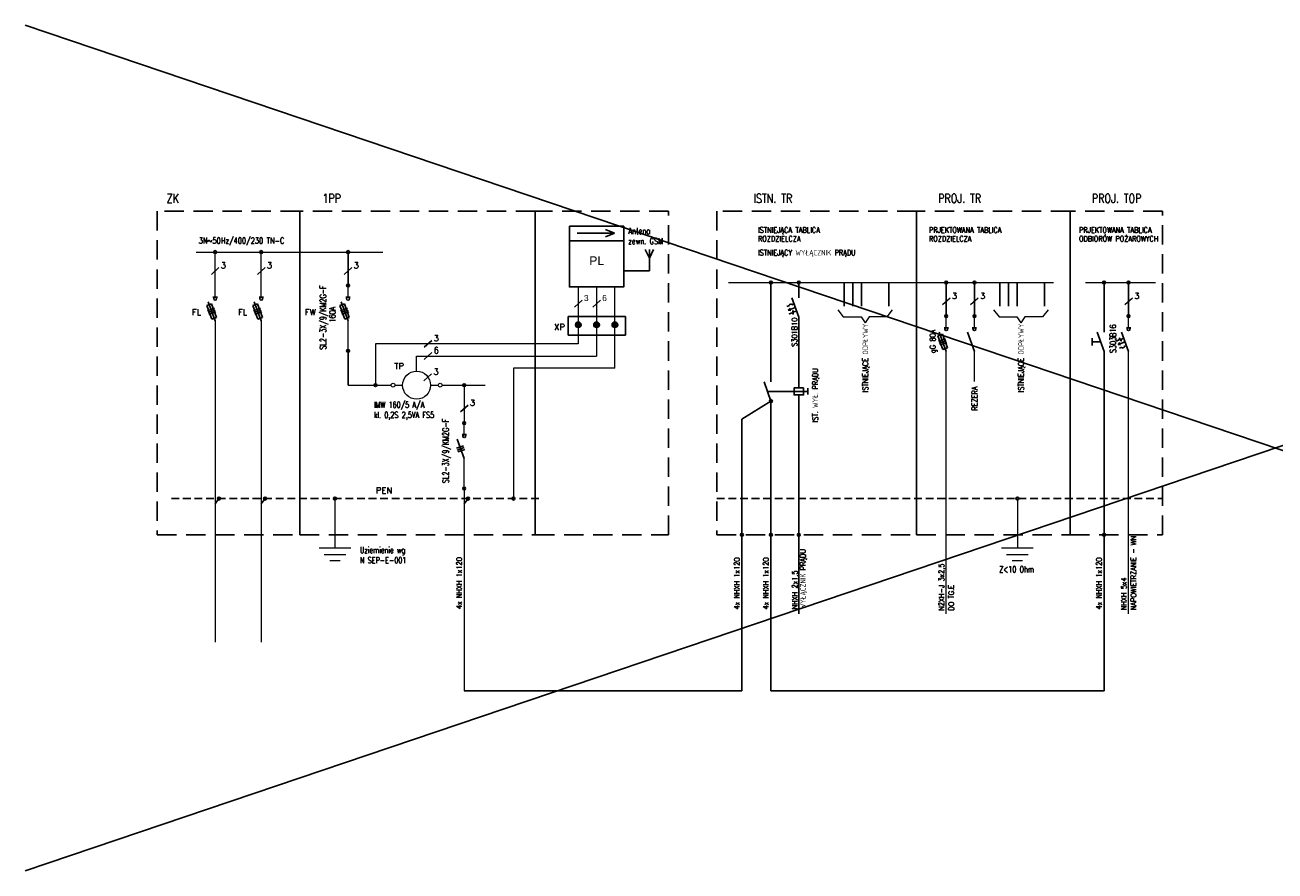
# Model space of a CAD drawing. Header units: millimetres. Extents: x 90978 to 249627, y -61724 to -25992.
# Tile 2 of 21: x 117606 to 121711, y -47714 to -44938. Entities that reach past the tile are written whole.
import ezdxf
from ezdxf.enums import TextEntityAlignment as Align

# ---------------------------------------------------------------- set-up
doc = ezdxf.new("R2010")
doc.units = ezdxf.units.MM
doc.linetypes.add('DASHED', pattern=[19.05, 12.7, -6.35])
for name, color, linetype in [('E_0', 4, 'Continuous'), ('E_CIENKO', 1, 'Continuous'), ('E_LINIA', 4, 'Continuous'), ('E_OBRYS', 1, 'DASHED'), ('E_ODN', 1, 'Continuous'), ('E_OPIS', 2, 'Continuous'), ('E_OSP', 2, 'Continuous'), ('E_SREDNIO', 180, 'Continuous'), ('E_WYMIAR', 1, 'Continuous')]:
    doc.layers.add(name, color=color, linetype=linetype)
doc.layers.add('w0', color=8, linetype='Continuous', lineweight=20)
doc.styles.add('ROMANS', font='romans.shx', dxfattribs={"width": 0.7})
doc.styles.get("Standard").update_dxf_attribs({"font": 'arial.ttf'})

# ---------------------------------------------------------------- blocks, each defined once
blk = doc.blocks.new('kropka')
at = {"layer": 'E_CIENKO', "ltscale": 20}
h = blk.add_hatch(color=256, dxfattribs=at)
edge = h.paths.add_edge_path()
edge.add_arc((0, 0), 0.619, 0, 360)
blk.add_circle((0, 0), 0.619, dxfattribs=at)
blk = doc.blocks.new('E_PUSZKA')
at = {"layer": 'E_LINIA', "color": 3}
blk.add_circle((0, 0), 3.87, dxfattribs=at)
blk = doc.blocks.new('*U11')
at = {"layer": 'E_OSP'}
for p, q in [((-23.2, 8.3), (0, 0)), ((-23.1, 8.3), (-15.1, 9.4)), ((-23.1, 8.3), (-17.6, 2.3)), ((-18.2, 22.3), (-19.6, 18.4)), ((-18.9, 20.3), (-11, 17.5)), ((-3.5, 14.8), (4.3, 12)), ((-27.5, -3.6), (-19.8, -6.4)), ((-20.8, -9.2), (-19.8, -6.4)), ((-20.8, -9.2), (-13, -12)), ((-13, -12), (-12, -9.2)), ((-12, -9.2), (-4.3, -12))]:
    blk.add_line(p, q, dxfattribs=at)
blk.add_lwpolyline([(-11, 17.5), (-6.7, 21.6), (-7.9, 10.7), (-3.5, 14.8)], dxfattribs=at)
blk = doc.blocks.new('*U13')
at = {"layer": 'E_OSP'}
for p, q in [((-23.2, 8.3), (0, 0)), ((-23.1, 8.3), (-15.1, 9.4)), ((-23.1, 8.3), (-17.6, 2.3)), ((-18.2, 22.3), (-19.6, 18.4)), ((-18.9, 20.3), (-11, 17.5)), ((-3.5, 14.8), (4.3, 12)), ((-27.5, -3.6), (-19.8, -6.4)), ((-20.8, -9.2), (-19.8, -6.4)), ((-20.8, -9.2), (-13, -12)), ((-13, -12), (-12, -9.2)), ((-12, -9.2), (-4.3, -12))]:
    blk.add_line(p, q, dxfattribs=at)
blk.add_lwpolyline([(-11, 17.5), (-6.7, 21.6), (-7.9, 10.7), (-3.5, 14.8)], dxfattribs=at)

msp = doc.modelspace()

# ---------------------------------------------------------------- linework, layer by layer
at = {"layer": 'E_0', "ltscale": 3}
for p, q in [((117606.375, -44938.251), (125815.415, -47714.399)), ((125815.415, -44938.251), (117606.375, -47714.399)), ((118667.012, -45793.228), (118667.012, -45683.212)), ((120631.273, -45893.39), (120631.273, -45783.373)), ((120723.901, -45893.39), (120723.901, -45783.373)), ((121149.511, -45783.373), (121149.511, -45946.508)), ((121230.021, -45893.39), (121230.021, -45783.373)), ((120723.901, -46009.689), (120701.202, -45946.508)), ((121149.511, -46009.689), (121126.812, -45946.508)), ((118667.012, -46120.226), (118667.012, -46007.921)), ((121149.511, -46009.689), (121149.511, -47122.993)), ((119960.492, -46231.429), (120055.694, -46172.109)), ((119960.492, -46231.429), (119960.492, -46611.247)), ((119960.492, -46611.247), (119960.492, -47122.993)), ((120055.694, -47122.993), (120055.694, -46611.247)), ((119048.615, -47122.993), (119960.492, -47122.993)), ((120055.694, -47122.993), (121149.511, -47122.993))]:
    msp.add_line(p, q, dxfattribs=at)
at = {"layer": 'E_0', "color": 1, "ltscale": 3}
for p, q in [((120055.694, -46109.089), (120055.694, -45783.373)), ((120147.317, -45833.63), (120147.317, -45783.373)), ((120296.6, -45860.506), (120296.6, -45783.373)), ((120324.736, -45860.506), (120324.736, -45783.373)), ((120352.872, -45860.506), (120352.872, -45783.373)), ((120443.101, -45860.506), (120443.101, -45783.373)), ((120807.856, -45860.506), (120807.856, -45783.373)), ((120835.992, -45860.506), (120835.992, -45783.373)), ((120864.128, -45860.506), (120864.128, -45783.373)), ((120954.358, -45860.506), (120954.358, -45783.373)), ((120147.317, -45896.811), (120124.618, -45833.63)), ((120147.317, -46128.894), (120147.317, -45896.811)), ((120055.694, -46611.247), (120055.694, -46172.109)), ((120147.317, -46870.048), (120147.317, -46152.144))]:
    msp.add_line(p, q, dxfattribs=at)
at = {"layer": 'E_CIENKO', "linetype": 'DASHED', "ltscale": 50}
msp.add_lwpolyline([(119389.745, -45895.33), (119578.479, -45895.33), (119578.479, -45955.954), (119389.745, -45955.954)], close=True, dxfattribs=at)
at = {"layer": 'E_LINIA'}
for p, q in [((118230.791, -45909.527), (118208.092, -45846.346)), ((118382.037, -45909.527), (118359.339, -45846.346)), ((118667.012, -45909.527), (118644.313, -45846.346)), ((120631.273, -46009.689), (120608.574, -45946.508)), ((121230.021, -46009.689), (121207.323, -45946.508)), ((119048.637, -46360.759), (119025.938, -46297.578)), ((119061.17, -46492.393), (119048.615, -46509.121))]:
    msp.add_line(p, q, dxfattribs=at)
at = {"layer": 'E_LINIA', "color": 1}
for p, q in [((120055.694, -46172.109), (120032.995, -46108.928)), ((118243.337, -46492.393), (118230.782, -46509.121)), ((118394.593, -46492.396), (118382.038, -46509.124))]:
    msp.add_line(p, q, dxfattribs=at)
at = {"layer": 'E_LINIA', "color": 2, "linetype": 'DASHED', "ltscale": 2}
for p, q in [((118087.02, -46492.393), (119303.848, -46492.393)), ((119878.127, -46492.393), (121341.166, -46492.393))]:
    msp.add_line(p, q, dxfattribs=at)
at = {"layer": 'E_OBRYS', "ltscale": 5}
for points in [[(118508.811, -45549.531), (118040.582, -45549.531), (118040.582, -46611.247), (118508.811, -46611.247)], [(119281.225, -45549.531), (118508.811, -45549.531), (118508.811, -46611.247), (119281.225, -46611.247)], [(119719.782, -45549.531), (119281.225, -45549.531), (119281.225, -46611.247), (119719.782, -46611.247)], [(120533.267, -45549.531), (119878.127, -45549.531), (119878.127, -46611.247), (120533.267, -46611.247)], [(121037.921, -45549.531), (120533.267, -45549.531), (120533.267, -46611.247), (121037.921, -46611.247)], [(121341.166, -45549.531), (121037.921, -45549.531), (121037.921, -46611.247), (121341.166, -46611.247)]]:
    msp.add_lwpolyline(points, close=True, dxfattribs=at)
at = {"layer": 'E_OPIS'}
for p, q in [((118942.417, -45973.204), (118917.357, -45995.841)), ((118942.417, -46013.204), (118917.357, -46035.841)), ((118941.493, -46083.276), (118916.433, -46105.913)), ((119061.161, -46185.221), (119036.101, -46207.858))]:
    msp.add_line(p, q, dxfattribs=at)
at = {"layer": 'E_OSP'}
for p, q in [((119419.66, -45621.486), (119542.478, -45621.486)), ((119542.478, -45621.486), (119512.921, -45609.078)), ((119542.478, -45621.486), (119512.921, -45633.895)), ((119642.746, -45675.173), (119656.553, -45703.078)), ((119656.553, -45744.713), (119656.553, -45675.173)), ((119670.359, -45675.173), (119656.553, -45703.078)), ((119656.553, -45744.713), (119572.566, -45744.713)), ((118223.591, -45831.28), (118237.991, -45831.28)), ((118374.837, -45831.28), (118389.237, -45831.28)), ((118659.812, -45831.28), (118674.212, -45831.28)), ((118219.01, -45852.777), (118203.762, -45858.255)), ((118203.762, -45858.255), (118219.873, -45903.097)), ((118219.01, -45852.777), (118235.12, -45897.619)), ((118370.257, -45852.777), (118355.009, -45858.255)), ((118355.009, -45858.255), (118371.119, -45903.097)), ((118370.257, -45852.777), (118386.367, -45897.619)), ((118655.231, -45852.777), (118639.983, -45858.255)), ((118639.983, -45858.255), (118656.094, -45903.097)), ((118655.231, -45852.777), (118671.341, -45897.619)), ((118235.12, -45897.619), (118219.873, -45903.097)), ((118386.367, -45897.619), (118371.119, -45903.097)), ((118671.341, -45897.619), (118656.094, -45903.097)), ((120619.492, -45952.938), (120604.244, -45958.416)), ((120604.244, -45958.416), (120620.355, -46003.259)), ((120619.492, -45952.938), (120635.602, -45997.781)), ((120624.073, -45931.441), (120638.473, -45931.441)), ((120716.701, -45931.441), (120731.101, -45931.441)), ((121110.837, -45989.89), (121110.837, -45966.307)), ((121222.821, -45931.441), (121237.221, -45931.441)), ((120635.602, -45997.781), (120620.355, -46003.259)), ((121138.162, -45978.098), (121110.837, -45978.098)), ((119041.437, -46282.512), (119055.837, -46282.512))]:
    msp.add_line(p, q, dxfattribs=at)
at = {"layer": 'E_OSP', "color": 1, "ltscale": 2}
for p, q in [((120177.43, -46151.124), (120177.43, -46129.914)), ((120044.345, -46140.519), (120177.43, -46140.519))]:
    msp.add_line(p, q, dxfattribs=at)
at = {"layer": 'E_OSP'}
for points in [[(119393.867, -45598.539), (119572.566, -45598.539), (119572.566, -45797.898), (119393.867, -45797.898)], [(119393.867, -45598.539), (119572.566, -45598.539), (119572.566, -45646.57), (119393.867, -45646.57)]]:
    msp.add_lwpolyline(points, close=True, dxfattribs=at)
at = {"layer": 'E_OSP', "color": 1, "ltscale": 2}
msp.add_lwpolyline([(120162.707, -46128.894), (120131.927, -46128.894), (120131.927, -46152.144), (120162.707, -46152.144)], close=True, dxfattribs=at)
at = {"layer": 'E_OSP'}
for centre in [(118230.797, -45836.127), (118382.044, -45836.127), (118667.018, -45836.127), (120631.279, -45936.288), (120723.908, -45936.288), (121230.028, -45936.288), (119048.644, -46287.359)]:
    msp.add_circle(centre, 4.847, dxfattribs=at)
at = {"layer": 'E_SREDNIO'}
for p, q in [((119435.747, -45841.545), (119410.687, -45864.182)), ((119495.747, -45841.545), (119470.687, -45864.182))]:
    msp.add_line(p, q, dxfattribs=at)
at = {"layer": 'E_WYMIAR'}
for p, q in [((118228.732, -45867.857), (118205.86, -45876.074)), ((118230.877, -45873.828), (118208.005, -45882.045)), ((118233.022, -45879.8), (118210.151, -45888.017)), ((118379.979, -45867.857), (118357.107, -45876.074)), ((118382.124, -45873.828), (118359.252, -45882.045)), ((118384.269, -45879.8), (118361.397, -45888.017)), ((118664.953, -45867.857), (118642.081, -45876.074)), ((118667.098, -45873.828), (118644.227, -45882.045)), ((118669.243, -45879.8), (118646.372, -45888.017)), ((120629.214, -45968.019), (120606.342, -45976.236)), ((120631.359, -45973.99), (120608.487, -45982.207)), ((120633.504, -45979.961), (120610.633, -45988.178)), ((119046.578, -46319.089), (119023.707, -46327.306)), ((119048.723, -46325.06), (119025.852, -46333.277)), ((119050.869, -46331.031), (119027.997, -46339.248))]:
    msp.add_line(p, q, dxfattribs=at)
at = {"layer": 'w0', "color": 4, "ltscale": 20}
for p, q in [((118168.802, -45683.212), (118781.45, -45683.212)), ((119916.487, -45783.373), (120983.793, -45783.373)), ((121088.595, -45783.373), (121318.713, -45783.373))]:
    msp.add_line(p, q, dxfattribs=at)
at = {"layer": 'w0', "color": 1}
for p, q in [((118230.791, -45831.28), (118230.804, -45683.212)), ((118382.037, -45831.28), (118382.051, -45683.212)), ((118230.791, -45909.527), (118230.784, -46963.371)), ((118382.037, -45909.527), (118382.031, -46963.371))]:
    msp.add_line(p, q, dxfattribs=at)
at = {"layer": 'w0', "color": 2}
for p, q in [((118243.334, -45734.138), (118218.274, -45756.774)), ((118394.581, -45734.138), (118369.52, -45756.774)), ((118679.564, -45734.138), (118654.504, -45756.774)), ((120643.824, -45834.299), (120618.764, -45856.936)), ((120736.453, -45834.299), (120711.393, -45856.936)), ((121242.573, -45834.299), (121217.513, -45856.936))]:
    msp.add_line(p, q, dxfattribs=at)
at = {"layer": 'w0', "color": 4}
for p, q in [((118667.012, -45831.28), (118667.012, -45793.228)), ((119423.217, -45797.898), (119423.217, -45984.523)), ((119483.217, -45797.898), (119483.217, -46024.523)), ((119543.217, -46064.523), (119543.217, -45797.898)), ((118667.012, -46007.921), (118667.012, -45909.527)), ((120631.273, -45931.441), (120631.273, -45893.39)), ((120723.901, -45931.441), (120723.901, -45893.39)), ((121230.021, -45931.441), (121230.021, -45893.39)), ((119423.217, -45984.523), (118757.016, -45984.523)), ((118757.016, -45984.523), (118757.016, -46120.226)), ((120631.273, -46870.048), (120631.273, -46009.689)), ((120723.901, -46108.082), (120723.901, -46009.689)), ((121230.021, -46870.048), (121230.021, -46009.689)), ((118892.236, -46074.203), (118892.236, -46024.523)), ((118892.236, -46024.523), (119483.217, -46024.523)), ((119543.217, -46064.523), (119210.34, -46064.523)), ((119210.34, -46064.523), (119210.34, -46492.393)), ((118667.012, -46120.226), (118808.619, -46120.226)), ((118821.002, -46120.226), (118846.213, -46120.226)), ((118938.258, -46120.226), (118963.47, -46120.226)), ((118975.852, -46120.226), (119116.875, -46120.226)), ((119048.626, -46120.226), (119048.615, -46244.46)), ((119048.615, -46282.512), (119048.615, -46244.46)), ((119048.615, -46459.153), (119048.637, -46360.759)), ((119048.615, -46459.153), (119048.615, -47122.993))]:
    msp.add_line(p, q, dxfattribs=at)
at = {"layer": 'w0', "color": 2, "ltscale": 20}
for p, q in [((118624.193, -46492.393), (118624.193, -46654.403)), ((120864.895, -46492.393), (120864.895, -46654.403)), ((118572.417, -46654.403), (118675.969, -46654.403)), ((120813.119, -46654.403), (120916.671, -46654.403)), ((118588.98, -46675.287), (118659.406, -46675.287)), ((118607.051, -46696.018), (118641.335, -46696.018)), ((120829.682, -46675.287), (120900.108, -46675.287)), ((120847.753, -46696.018), (120882.037, -46696.018))]:
    msp.add_line(p, q, dxfattribs=at)
at = {"layer": 'w0', "color": 1}
for points in [[(120275.574, -45872.906), (120293.454, -45896.321), (120352.112, -45896.321), (120364.946, -45915.052)], [(120454.317, -45872.906), (120436.437, -45896.321), (120377.779, -45896.321), (120364.946, -45915.052)], [(120786.83, -45872.906), (120804.71, -45896.321), (120863.368, -45896.321), (120876.202, -45915.052)], [(120965.573, -45872.906), (120947.693, -45896.321), (120889.035, -45896.321), (120876.202, -45915.052)]]:
    msp.add_lwpolyline(points, dxfattribs=at)
at = {"layer": 'w0', "color": 4}
msp.add_circle((118892.236, -46120.226), 46.023, dxfattribs=at)
at = {"layer": 'w0', "ltscale": 20}
for centre in [(118814.811, -46120.226), (118969.661, -46120.226)]:
    msp.add_circle(centre, 6.191, dxfattribs=at)

# ---------------------------------------------------------------- block references
at = {"layer": 'E_LINIA', "xscale": 1.200000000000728, "yscale": 1.200000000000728, "zscale": 1.200000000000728}
for p in [(118230.804, -45683.212), (118382.051, -45683.212), (118667.012, -45683.212), (118667.012, -45793.228), (120055.694, -45783.373), (120147.317, -45783.373), (120631.273, -45783.373), (120723.901, -45783.373), (121149.511, -45783.373), (121230.021, -45783.373), (120631.273, -45893.39), (120723.901, -45893.39), (121230.021, -45893.39), (118667.012, -46007.921), (118757.016, -46120.226), (119048.626, -46120.226), (120055.694, -46172.109), (119048.615, -46244.46), (119048.615, -46459.153), (118243.337, -46492.393), (118394.593, -46492.396), (118624.193, -46492.393), (119061.17, -46492.393), (119210.34, -46492.393), (120864.895, -46492.393), (119960.492, -46611.247), (120055.694, -46611.247), (120147.317, -46611.247), (121149.511, -46611.247)]:
    msp.add_blockref('E_PUSZKA', p, dxfattribs=at)
at = {"layer": 'E_ODN', "xscale": -1, "rotation": 180}
msp.add_blockref('*U13', (120135.968, -45865.221), dxfattribs=at)
at = {"layer": 'E_ODN', "rotation": 39.52311906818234}
msp.add_blockref('*U11', (121218.672, -45978.098), dxfattribs=at)
at = {"layer": 'w0', "xscale": 15, "yscale": 15, "zscale": 15}
for p in [(119423.217, -45921.623), (119483.217, -45921.623), (119543.217, -45921.623)]:
    msp.add_blockref('kropka', p, dxfattribs=at)

# ---------------------------------------------------------------- texts
at = {"layer": 'E_OPIS', "color": 4, "style": 'ROMANS', "width": 0.8}
for s, p in [('ZK', (118071.407, -45521.587)), ('1PP', (118582.993, -45521.587)), ('ISTN. TR', (119998.581, -45521.587)), ('PROJ. TR', (120604.792, -45521.587)), ('PROJ. TOP', (121109.446, -45521.587))]:
    msp.add_text(s, height=28.8, dxfattribs=at).set_placement(p)
at = {"layer": 'E_OPIS', "style": 'ROMANS', "width": 0.75}
for s, p in [('ISTNIEJĄCA TABLICA', (120013.187, -45610.837)), ('ROZDZIELCZA', (120013.187, -45639.671)), ('PRJEKTOWANA TABLICA', (120574.503, -45610.837)), ('ROZDZIELCZA', (120574.503, -45639.671)), ('ODBIORÓW POŻAROWYCH', (121067.225, -45639.671)), ('PRJEKTOWANA TABLICA', (121067.225, -45610.837)), ('ISTNIEJĄCY WYŁĄCZNIK PRĄDU', (120013.187, -45685.24))]:
    msp.add_text(s, height=18, dxfattribs=at).set_placement(p, align=Align.MIDDLE_LEFT)
at = {"layer": 'E_OPIS', "style": 'ROMANS'}
for s, height, rotation, width, p in [('3N~50Hz/400/230 TN-C', 20, 360, 0.8, (118176.731, -45655.668)), ('SL2-3X/9/KM2G-F', 20, 90, 0.7, (118594.937, -46003.545)), ('160A', 20, 90, 0.7, (118625.69, -45914.624)), ('S301B10', 18, 90, 0.75, (120142.135, -45993.847)), ('S303B16', 20, 90, 0.7, (121188.699, -46014.786)), ('SL2-3X/9/KM2G-F', 20, 90, 0.7, (118997.754, -46441.582)), ('Uziemienie wg', 20, 360, 0.7, (118706.137, -46671.167)), ('NAPOWIETRZANIE - WN', 18, 90, 0.75, (121255.37, -46858.302)), ('N SEP-E-001', 20, 360, 0.7, (118706.137, -46704.501)), ('WYŁĄCZNIK PRĄDU', 18, 90, 0.75, (120169.649, -46855.778)), ('4x NHXH 1x120', 18, 90, 0.75, (119041.04, -46854.58)), ('4x NHXH 1x120', 18, 90, 0.75, (119952.917, -46855.778)), ('4x NHXH 1x120', 18, 90, 0.75, (120048.119, -46855.778)), ('N2XH-J 3x2,5', 18, 90, 0.75, (120624.717, -46860.023)), ('Z<10 Ohm', 20, 360, 0.7, (120805.456, -46734.342)), ('4x NHXH 1x120', 18, 90, 0.75, (121141.936, -46855.778)), ('NHXH 2x1,5', 18, 90, 0.75, (120143.32, -46855.778)), ('DO TG.E', 18, 90, 0.75, (120656.621, -46860.023)), ('NHXH 5x4', 18, 90, 0.75, (121223.466, -46858.302))]:
    msp.add_text(s, height=height, rotation=rotation, dxfattribs=dict(at, width=width)).set_placement(p)
for s, p in [('3', (118249.238, -45736.783)), ('3', (118400.484, -45736.783)), ('3', (118685.468, -45736.783)), ('3', (120649.728, -45836.945)), ('3', (120742.357, -45836.945)), ('3', (121248.477, -45836.945)), ('FL', (118154.497, -45890.456)), ('FL', (118305.743, -45890.456)), ('FW', (118525.295, -45890.456)), ('XP', (119343.922, -45939.333)), ('3', (118948.321, -45975.85)), ('6', (118948.321, -46015.85)), ('TP', (118818.943, -46067.433)), ('3', (118947.397, -46085.922)), ('3', (119067.065, -46187.867)), ('PEN', (118758.526, -46475.519))]:
    msp.add_text(s, height=20, rotation=360, dxfattribs=at).set_placement(p)
at = {"layer": 'E_OPIS', "style": 'ROMANS', "width": 0.75}
for s, p in [('ISTNIEJĄCE ODPŁYWY', (120365.786, -46143.31)), ('gG 80A', (120587.014, -46014.981)), ('ISTNIEJĄCE ODPŁYWY', (120877.042, -46143.31)), ('IST. WYŁ. PRĄDU', (120201.069, -46242.206)), ('REZERA', (120724.741, -46203.702))]:
    msp.add_text(s, height=18, rotation=90, dxfattribs=at).set_placement(p, align=Align.MIDDLE_LEFT)
at = {"layer": 'E_OPIS', "insert": (118751.93, -46174.42), "char_height": 20, "width": 350.22497, "attachment_point": 1, "rotation": 360, "style": 'ROMANS'}
msp.add_mtext('IMW 160/5 A/A \\Pkl. 0,2S 2,5VA FS5', dxfattribs=at)
at = {"layer": 'E_OSP'}
msp.add_text('PL', height=28.35, dxfattribs=at).set_placement((119459.476, -45725.77))
at = {"layer": 'E_OSP', "insert": (119587.254, -45630.913), "char_height": 20, "width": 215.06104, "attachment_point": 4, "style": 'ROMANS'}
msp.add_mtext('{\\W0.8;Antena \\Pzewn. GSM}', dxfattribs=at)
at = {"layer": 'E_SREDNIO'}
for s, p in [('3', (119441.651, -45844.191)), ('6', (119501.651, -45844.191))]:
    msp.add_text(s, height=19.845, dxfattribs=at).set_placement(p)

doc.saveas('drawing.dxf')
